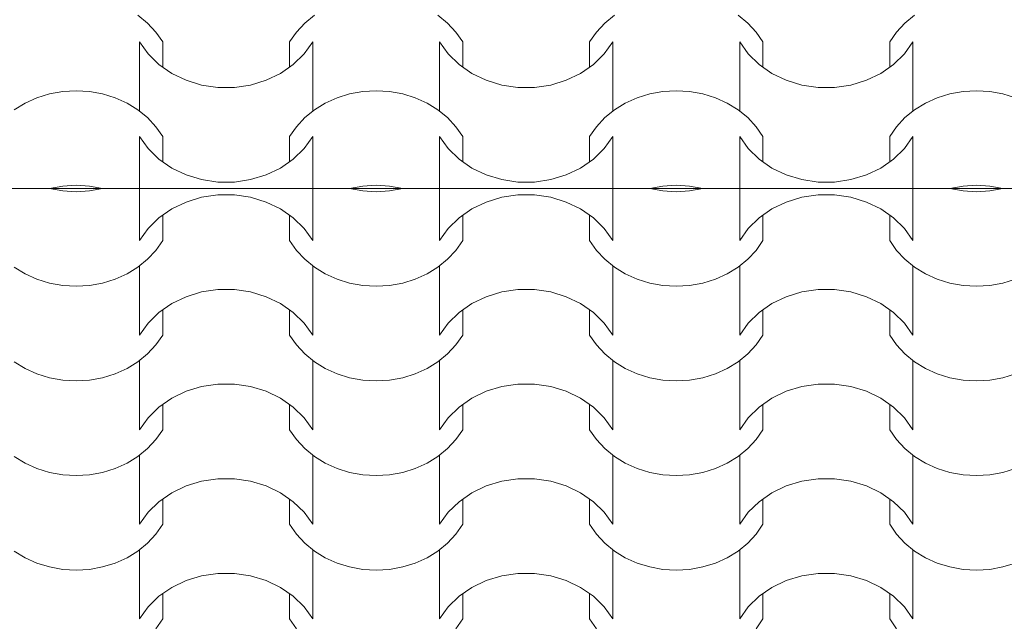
# Model space of a CAD drawing. Extents: x -631805 to -376315, y -40155 to 84873.
# Tile 248 of 256: x -485976 to -484643, y 68446 to 69260. Entities that reach past the tile are written whole.
import ezdxf

# ---------------------------------------------------------------- set-up
doc = ezdxf.new("R2010")
doc.units = 0
doc.header["$MEASUREMENT"] = 0
doc.linetypes.add('Dashed', pattern=[564.444447, 282.222223, -282.222223])
doc.layers.add('arch wypelnienia_Nr_Pióra__102', color=252, linetype='Continuous', lineweight=9)
doc.layers.add('INWENT.ŚCIANY_Nr_Pióra__21', color=252, linetype='Continuous', lineweight=9)

# ---------------------------------------------------------------- blocks, each defined once
blk = doc.blocks.new('*X879')
at = {"layer": 'arch wypelnienia_Nr_Pióra__102', "linetype": 'Continuous'}
for p, q in [((-487616.2, 133501.3), (-487634, 133504.5)), ((-487634, 133504.5), (-487634, 133504.5)), ((-487598.1, 133500.2), (-487616.2, 133501.3)), ((-487580, 133501.3), (-487598.1, 133500.2)), ((-487562.2, 133504.5), (-487580, 133501.3)), ((-487562.2, 133504.5), (-487562.2, 133504.5)), ((-487512.2, 133504.5), (-487512.2, 133434.2)), ((-487512.2, 133504.5), (-487512.2, 133453.3)), ((-487428.1, 133492.6), (-487406.1, 133495.8)), ((-487406.1, 133495.8), (-487394.9, 133495.8)), ((-487394.9, 133495.8), (-487383.7, 133495.8)), ((-487383.7, 133495.8), (-487361.7, 133492.6)), ((-487277.6, 133504.5), (-487277.6, 133434.2)), ((-487277.6, 133504.5), (-487277.6, 133453.3)), ((-487209.8, 133501.3), (-487227.6, 133504.5)), ((-487227.6, 133504.5), (-487227.6, 133504.5)), ((-487191.7, 133500.2), (-487209.8, 133501.3)), ((-487173.6, 133501.3), (-487191.7, 133500.2)), ((-487155.8, 133504.5), (-487173.6, 133501.3)), ((-487155.8, 133504.5), (-487155.8, 133504.5)), ((-487105.8, 133504.5), (-487105.8, 133434.2)), ((-487105.8, 133504.5), (-487105.8, 133453.3)), ((-487021.7, 133492.6), (-486999.7, 133495.8)), ((-486999.7, 133495.8), (-486988.5, 133495.8)), ((-486988.5, 133495.8), (-486977.3, 133495.8)), ((-486977.3, 133495.8), (-486955.3, 133492.6)), ((-486871.2, 133504.5), (-486871.2, 133434.2)), ((-486871.2, 133504.5), (-486871.2, 133453.3)), ((-486803.4, 133501.3), (-486821.2, 133504.5)), ((-486821.2, 133504.5), (-486821.2, 133504.5)), ((-486785.3, 133500.2), (-486803.4, 133501.3)), ((-486767.2, 133501.3), (-486785.3, 133500.2)), ((-486749.4, 133504.5), (-486767.2, 133501.3)), ((-486749.4, 133504.5), (-486749.4, 133504.5)), ((-486699.4, 133504.5), (-486699.4, 133434.2)), ((-486699.4, 133504.5), (-486699.4, 133453.3)), ((-486615.3, 133492.6), (-486593.3, 133495.8)), ((-486593.3, 133495.8), (-486582.1, 133495.8)), ((-486582.1, 133495.8), (-486570.9, 133495.8)), ((-486570.9, 133495.8), (-486548.9, 133492.6)), ((-486464.8, 133504.5), (-486464.8, 133434.2)), ((-486464.8, 133504.5), (-486464.8, 133453.3)), ((-486397, 133501.3), (-486414.8, 133504.5)), ((-486414.8, 133504.5), (-486414.8, 133504.5)), ((-486378.9, 133500.2), (-486397, 133501.3)), ((-486360.8, 133501.3), (-486378.9, 133500.2)), ((-486343, 133504.5), (-486360.8, 133501.3)), ((-486343, 133504.5), (-486343, 133504.5)), ((-487468.6, 133476.8), (-487449.1, 133486.2)), ((-487449.1, 133486.2), (-487428.1, 133492.6)), ((-487361.7, 133492.6), (-487340.7, 133486.2)), ((-487340.7, 133486.2), (-487321.2, 133476.8)), ((-487062.2, 133476.8), (-487042.7, 133486.2)), ((-487042.7, 133486.2), (-487021.7, 133492.6)), ((-486955.3, 133492.6), (-486934.3, 133486.2)), ((-486934.3, 133486.2), (-486914.8, 133476.8)), ((-486655.8, 133476.8), (-486636.3, 133486.2)), ((-486636.3, 133486.2), (-486615.3, 133492.6)), ((-486548.9, 133492.6), (-486527.9, 133486.2)), ((-486527.9, 133486.2), (-486508.4, 133476.8)), ((-487485.9, 133464.8), (-487468.6, 133476.8)), ((-487480.8, 133468.4), (-487480.8, 133434.2)), ((-487321.2, 133476.8), (-487303.9, 133464.8)), ((-487309, 133468.4), (-487309, 133434.2)), ((-487079.5, 133464.8), (-487062.2, 133476.8)), ((-487074.4, 133468.4), (-487074.4, 133434.2)), ((-486914.8, 133476.8), (-486897.5, 133464.8)), ((-486902.6, 133468.4), (-486902.6, 133434.2)), ((-486673.1, 133464.8), (-486655.8, 133476.8)), ((-486668, 133468.4), (-486668, 133434.2)), ((-486508.4, 133476.8), (-486491.1, 133464.8)), ((-486496.2, 133468.4), (-486496.2, 133434.2)), ((-487500.6, 133450.5), (-487485.9, 133464.8)), ((-487303.9, 133464.8), (-487289.2, 133450.5)), ((-487094.2, 133450.5), (-487079.5, 133464.8)), ((-486897.5, 133464.8), (-486882.8, 133450.5)), ((-486687.8, 133450.5), (-486673.1, 133464.8)), ((-486491.1, 133464.8), (-486476.4, 133450.5)), ((-487512.2, 133434.2), (-487500.6, 133450.5)), ((-487289.2, 133450.5), (-487277.6, 133434.2)), ((-487105.8, 133434.2), (-487094.2, 133450.5)), ((-486882.8, 133450.5), (-486871.2, 133434.2)), ((-486699.4, 133434.2), (-486687.8, 133450.5)), ((-486476.4, 133450.5), (-486464.8, 133434.2)), ((-487480.8, 133434.2), (-487490, 133420.8)), ((-487299.8, 133420.8), (-487309, 133434.2)), ((-487074.4, 133434.2), (-487083.6, 133420.8)), ((-486893.4, 133420.8), (-486902.6, 133434.2)), ((-486668, 133434.2), (-486677.2, 133420.8)), ((-486487, 133420.8), (-486496.2, 133434.2)), ((-487490, 133420.8), (-487501.3, 133408.7)), ((-487288.5, 133408.7), (-487299.8, 133420.8)), ((-487083.6, 133420.8), (-487094.9, 133408.7)), ((-486882.1, 133408.7), (-486893.4, 133420.8)), ((-486677.2, 133420.8), (-486688.5, 133408.7)), ((-486475.7, 133408.7), (-486487, 133420.8)), ((-487501.3, 133408.7), (-487514.4, 133398)), ((-487275.4, 133398), (-487288.5, 133408.7)), ((-487094.9, 133408.7), (-487108, 133398)), ((-486869, 133398), (-486882.1, 133408.7)), ((-486688.5, 133408.7), (-486701.6, 133398)), ((-486462.6, 133398), (-486475.7, 133408.7)), ((-487667.1, 133388.9), (-487681.8, 133398)), ((-487651, 133381.7), (-487667.1, 133388.9)), ((-487529.1, 133388.9), (-487545.2, 133381.7)), ((-487514.4, 133398), (-487529.1, 133388.9)), ((-487512.2, 133399.6), (-487512.2, 133325.2)), ((-487277.6, 133399.6), (-487277.6, 133325.2)), ((-487260.7, 133388.9), (-487275.4, 133398)), ((-487244.6, 133381.7), (-487260.7, 133388.9)), ((-487122.7, 133388.9), (-487138.8, 133381.7)), ((-487108, 133398), (-487122.7, 133388.9)), ((-487105.8, 133399.6), (-487105.8, 133325.2)), ((-486871.2, 133399.6), (-486871.2, 133325.2)), ((-486854.3, 133388.9), (-486869, 133398)), ((-486838.2, 133381.7), (-486854.3, 133388.9)), ((-486716.3, 133388.9), (-486732.4, 133381.7)), ((-486701.6, 133398), (-486716.3, 133388.9)), ((-486699.4, 133399.6), (-486699.4, 133325.2)), ((-486464.8, 133399.6), (-486464.8, 133325.2)), ((-486447.9, 133388.9), (-486462.6, 133398)), ((-486431.8, 133381.7), (-486447.9, 133388.9)), ((-487634, 133376.5), (-487651, 133381.7)), ((-487616.2, 133373.3), (-487634, 133376.5)), ((-487562.2, 133376.5), (-487580, 133373.3)), ((-487545.2, 133381.7), (-487562.2, 133376.5)), ((-487512.2, 133380.5), (-487512.2, 133306.1)), ((-487277.6, 133380.5), (-487277.6, 133306.1)), ((-487227.6, 133376.5), (-487244.6, 133381.7)), ((-487209.8, 133373.3), (-487227.6, 133376.5)), ((-487155.8, 133376.5), (-487173.6, 133373.3)), ((-487138.8, 133381.7), (-487155.8, 133376.5)), ((-487105.8, 133380.5), (-487105.8, 133306.1)), ((-486871.2, 133380.5), (-486871.2, 133306.1)), ((-486821.2, 133376.5), (-486838.2, 133381.7)), ((-486803.4, 133373.3), (-486821.2, 133376.5)), ((-486749.4, 133376.5), (-486767.2, 133373.3)), ((-486732.4, 133381.7), (-486749.4, 133376.5)), ((-486699.4, 133380.5), (-486699.4, 133306.1)), ((-486464.8, 133380.5), (-486464.8, 133306.1)), ((-486414.8, 133376.5), (-486431.8, 133381.7)), ((-486397, 133373.3), (-486414.8, 133376.5)), ((-486343, 133376.5), (-486360.8, 133373.3)), ((-486326, 133381.7), (-486343, 133376.5)), ((-487598.1, 133372.2), (-487616.2, 133373.3)), ((-487580, 133373.3), (-487598.1, 133372.2)), ((-487449.1, 133358.1), (-487428.1, 133364.5)), ((-487428.1, 133364.5), (-487406.1, 133367.7)), ((-487406.1, 133367.7), (-487394.9, 133367.7)), ((-487394.9, 133367.7), (-487383.7, 133367.7)), ((-487383.7, 133367.7), (-487361.7, 133364.5)), ((-487361.7, 133364.5), (-487340.7, 133358.1)), ((-487191.7, 133372.2), (-487209.8, 133373.3)), ((-487173.6, 133373.3), (-487191.7, 133372.2)), ((-487042.7, 133358.1), (-487021.7, 133364.5)), ((-487021.7, 133364.5), (-486999.7, 133367.7)), ((-486999.7, 133367.7), (-486988.5, 133367.7)), ((-486988.5, 133367.7), (-486977.3, 133367.7)), ((-486977.3, 133367.7), (-486955.3, 133364.5)), ((-486955.3, 133364.5), (-486934.3, 133358.1)), ((-486785.3, 133372.2), (-486803.4, 133373.3)), ((-486767.2, 133373.3), (-486785.3, 133372.2)), ((-486636.3, 133358.1), (-486615.3, 133364.5)), ((-486615.3, 133364.5), (-486593.3, 133367.7)), ((-486593.3, 133367.7), (-486582.1, 133367.7)), ((-486582.1, 133367.7), (-486570.9, 133367.7)), ((-486570.9, 133367.7), (-486548.9, 133364.5)), ((-486548.9, 133364.5), (-486527.9, 133358.1)), ((-486378.9, 133372.2), (-486397, 133373.3)), ((-486360.8, 133373.3), (-486378.9, 133372.2)), ((-487485.9, 133336.8), (-487468.6, 133348.8)), ((-487468.6, 133348.8), (-487449.1, 133358.1)), ((-487340.7, 133358.1), (-487321.2, 133348.8)), ((-487321.2, 133348.8), (-487303.9, 133336.8)), ((-487079.5, 133336.8), (-487062.2, 133348.8)), ((-487062.2, 133348.8), (-487042.7, 133358.1)), ((-486934.3, 133358.1), (-486914.8, 133348.8)), ((-486914.8, 133348.8), (-486897.5, 133336.8)), ((-486673.1, 133336.8), (-486655.8, 133348.8)), ((-486655.8, 133348.8), (-486636.3, 133358.1)), ((-486527.9, 133358.1), (-486508.4, 133348.8)), ((-486508.4, 133348.8), (-486491.1, 133336.8)), ((-487500.6, 133322.4), (-487485.9, 133336.8)), ((-487480.8, 133340.3), (-487480.8, 133306.1)), ((-487309, 133340.3), (-487309, 133306.1)), ((-487303.9, 133336.8), (-487289.2, 133322.4)), ((-487094.2, 133322.4), (-487079.5, 133336.8)), ((-487074.4, 133340.3), (-487074.4, 133306.1)), ((-486902.6, 133340.3), (-486902.6, 133306.1)), ((-486897.5, 133336.8), (-486882.8, 133322.4)), ((-486687.8, 133322.4), (-486673.1, 133336.8)), ((-486668, 133340.3), (-486668, 133306.1)), ((-486496.2, 133340.3), (-486496.2, 133306.1)), ((-486491.1, 133336.8), (-486476.4, 133322.4)), ((-487512.2, 133306.1), (-487500.6, 133322.4)), ((-487289.2, 133322.4), (-487277.6, 133306.1)), ((-487105.8, 133306.1), (-487094.2, 133322.4)), ((-486882.8, 133322.4), (-486871.2, 133306.1)), ((-486699.4, 133306.1), (-486687.8, 133322.4)), ((-486476.4, 133322.4), (-486464.8, 133306.1)), ((-487480.8, 133306.1), (-487490, 133292.8)), ((-487299.8, 133292.8), (-487309, 133306.1)), ((-487074.4, 133306.1), (-487083.6, 133292.8)), ((-486893.4, 133292.8), (-486902.6, 133306.1)), ((-486668, 133306.1), (-486677.2, 133292.8)), ((-486487, 133292.8), (-486496.2, 133306.1)), ((-487490, 133292.8), (-487501.3, 133280.6)), ((-487288.5, 133280.6), (-487299.8, 133292.8)), ((-487083.6, 133292.8), (-487094.9, 133280.6)), ((-486882.1, 133280.6), (-486893.4, 133292.8)), ((-486677.2, 133292.8), (-486688.5, 133280.6)), ((-486475.7, 133280.6), (-486487, 133292.8)), ((-487667.1, 133260.9), (-487681.8, 133269.9)), ((-487514.4, 133269.9), (-487529.1, 133260.9)), ((-487501.3, 133280.6), (-487514.4, 133269.9)), ((-487512.2, 133271.5), (-487512.2, 133197.1)), ((-487275.4, 133269.9), (-487288.5, 133280.6)), ((-487277.6, 133271.5), (-487277.6, 133197.1)), ((-487260.7, 133260.9), (-487275.4, 133269.9)), ((-487108, 133269.9), (-487122.7, 133260.9)), ((-487094.9, 133280.6), (-487108, 133269.9)), ((-487105.8, 133271.5), (-487105.8, 133197.1)), ((-486869, 133269.9), (-486882.1, 133280.6)), ((-486871.2, 133271.5), (-486871.2, 133197.1)), ((-486854.3, 133260.9), (-486869, 133269.9)), ((-486701.6, 133269.9), (-486716.3, 133260.9)), ((-486688.5, 133280.6), (-486701.6, 133269.9)), ((-486699.4, 133271.5), (-486699.4, 133197.1)), ((-486462.6, 133269.9), (-486475.7, 133280.6)), ((-486464.8, 133271.5), (-486464.8, 133197.1)), ((-486447.9, 133260.9), (-486462.6, 133269.9)), ((-487651, 133253.6), (-487667.1, 133260.9)), ((-487529.1, 133260.9), (-487545.2, 133253.6)), ((-487244.6, 133253.6), (-487260.7, 133260.9)), ((-487122.7, 133260.9), (-487138.8, 133253.6)), ((-486838.2, 133253.6), (-486854.3, 133260.9)), ((-486716.3, 133260.9), (-486732.4, 133253.6)), ((-486431.8, 133253.6), (-486447.9, 133260.9)), ((-487634, 133248.4), (-487651, 133253.6)), ((-487616.2, 133245.2), (-487634, 133248.4)), ((-487598.1, 133244.1), (-487616.2, 133245.2)), ((-487580, 133245.2), (-487598.1, 133244.1)), ((-487562.2, 133248.4), (-487580, 133245.2)), ((-487545.2, 133253.6), (-487562.2, 133248.4)), ((-487512.2, 133252.4), (-487512.2, 133178)), ((-487277.6, 133252.4), (-487277.6, 133178)), ((-487227.6, 133248.4), (-487244.6, 133253.6)), ((-487209.8, 133245.2), (-487227.6, 133248.4)), ((-487191.7, 133244.1), (-487209.8, 133245.2)), ((-487173.6, 133245.2), (-487191.7, 133244.1)), ((-487155.8, 133248.4), (-487173.6, 133245.2)), ((-487138.8, 133253.6), (-487155.8, 133248.4)), ((-487105.8, 133252.4), (-487105.8, 133178)), ((-486871.2, 133252.4), (-486871.2, 133178)), ((-486821.2, 133248.4), (-486838.2, 133253.6)), ((-486803.4, 133245.2), (-486821.2, 133248.4)), ((-486785.3, 133244.1), (-486803.4, 133245.2)), ((-486767.2, 133245.2), (-486785.3, 133244.1)), ((-486749.4, 133248.4), (-486767.2, 133245.2)), ((-486732.4, 133253.6), (-486749.4, 133248.4)), ((-486699.4, 133252.4), (-486699.4, 133178)), ((-486464.8, 133252.4), (-486464.8, 133178)), ((-486414.8, 133248.4), (-486431.8, 133253.6)), ((-486397, 133245.2), (-486414.8, 133248.4)), ((-486378.9, 133244.1), (-486397, 133245.2)), ((-486360.8, 133245.2), (-486378.9, 133244.1)), ((-486343, 133248.4), (-486360.8, 133245.2)), ((-486326, 133253.6), (-486343, 133248.4)), ((-487468.6, 133220.7), (-487449.1, 133230)), ((-487449.1, 133230), (-487428.1, 133236.4)), ((-487428.1, 133236.4), (-487406.1, 133239.6)), ((-487406.1, 133239.6), (-487394.9, 133239.6)), ((-487394.9, 133239.6), (-487383.7, 133239.6)), ((-487383.7, 133239.6), (-487361.7, 133236.4)), ((-487361.7, 133236.4), (-487340.7, 133230)), ((-487340.7, 133230), (-487321.2, 133220.7)), ((-487062.2, 133220.7), (-487042.7, 133230)), ((-487042.7, 133230), (-487021.7, 133236.4)), ((-487021.7, 133236.4), (-486999.7, 133239.6)), ((-486999.7, 133239.6), (-486988.5, 133239.6)), ((-486988.5, 133239.6), (-486977.3, 133239.6)), ((-486977.3, 133239.6), (-486955.3, 133236.4)), ((-486955.3, 133236.4), (-486934.3, 133230)), ((-486934.3, 133230), (-486914.8, 133220.7)), ((-486655.8, 133220.7), (-486636.3, 133230)), ((-486636.3, 133230), (-486615.3, 133236.4)), ((-486615.3, 133236.4), (-486593.3, 133239.6)), ((-486593.3, 133239.6), (-486582.1, 133239.6)), ((-486582.1, 133239.6), (-486570.9, 133239.6)), ((-486570.9, 133239.6), (-486548.9, 133236.4)), ((-486548.9, 133236.4), (-486527.9, 133230)), ((-486527.9, 133230), (-486508.4, 133220.7)), ((-487485.9, 133208.7), (-487468.6, 133220.7)), ((-487321.2, 133220.7), (-487303.9, 133208.7)), ((-487079.5, 133208.7), (-487062.2, 133220.7)), ((-486914.8, 133220.7), (-486897.5, 133208.7)), ((-486673.1, 133208.7), (-486655.8, 133220.7)), ((-486508.4, 133220.7), (-486491.1, 133208.7)), ((-487500.6, 133194.3), (-487485.9, 133208.7)), ((-487480.8, 133212.2), (-487480.8, 133178)), ((-487309, 133212.2), (-487309, 133178)), ((-487303.9, 133208.7), (-487289.2, 133194.3)), ((-487094.2, 133194.3), (-487079.5, 133208.7)), ((-487074.4, 133212.2), (-487074.4, 133178)), ((-486902.6, 133212.2), (-486902.6, 133178)), ((-486897.5, 133208.7), (-486882.8, 133194.3)), ((-486687.8, 133194.3), (-486673.1, 133208.7)), ((-486668, 133212.2), (-486668, 133178)), ((-486496.2, 133212.2), (-486496.2, 133178)), ((-486491.1, 133208.7), (-486476.4, 133194.3)), ((-487512.2, 133178), (-487500.6, 133194.3)), ((-487289.2, 133194.3), (-487277.6, 133178)), ((-487105.8, 133178), (-487094.2, 133194.3)), ((-486882.8, 133194.3), (-486871.2, 133178)), ((-486699.4, 133178), (-486687.8, 133194.3)), ((-486476.4, 133194.3), (-486464.8, 133178)), ((-487480.8, 133178), (-487490, 133164.7)), ((-487299.8, 133164.7), (-487309, 133178)), ((-487074.4, 133178), (-487083.6, 133164.7)), ((-486893.4, 133164.7), (-486902.6, 133178)), ((-486668, 133178), (-486677.2, 133164.7)), ((-486487, 133164.7), (-486496.2, 133178)), ((-487490, 133164.7), (-487501.3, 133152.5)), ((-487288.5, 133152.5), (-487299.8, 133164.7)), ((-487083.6, 133164.7), (-487094.9, 133152.5)), ((-486882.1, 133152.5), (-486893.4, 133164.7)), ((-486677.2, 133164.7), (-486688.5, 133152.5)), ((-486475.7, 133152.5), (-486487, 133164.7)), ((-487501.3, 133152.5), (-487514.4, 133141.8)), ((-487275.4, 133141.8), (-487288.5, 133152.5)), ((-487094.9, 133152.5), (-487108, 133141.8)), ((-486869, 133141.8), (-486882.1, 133152.5)), ((-486688.5, 133152.5), (-486701.6, 133141.8)), ((-486462.6, 133141.8), (-486475.7, 133152.5)), ((-487667.1, 133132.8), (-487681.8, 133141.8)), ((-487514.4, 133141.8), (-487529.1, 133132.8)), ((-487512.2, 133143.4), (-487512.2, 133069)), ((-487277.6, 133143.4), (-487277.6, 133069)), ((-487260.7, 133132.8), (-487275.4, 133141.8)), ((-487108, 133141.8), (-487122.7, 133132.8)), ((-487105.8, 133143.4), (-487105.8, 133069)), ((-486871.2, 133143.4), (-486871.2, 133069)), ((-486854.3, 133132.8), (-486869, 133141.8)), ((-486701.6, 133141.8), (-486716.3, 133132.8)), ((-486699.4, 133143.4), (-486699.4, 133069)), ((-486464.8, 133143.4), (-486464.8, 133069)), ((-486447.9, 133132.8), (-486462.6, 133141.8)), ((-487651, 133125.6), (-487667.1, 133132.8)), ((-487634, 133120.3), (-487651, 133125.6)), ((-487545.2, 133125.6), (-487562.2, 133120.3)), ((-487529.1, 133132.8), (-487545.2, 133125.6)), ((-487512.2, 133124.3), (-487512.2, 133050)), ((-487277.6, 133124.3), (-487277.6, 133050)), ((-487244.6, 133125.6), (-487260.7, 133132.8)), ((-487227.6, 133120.3), (-487244.6, 133125.6)), ((-487138.8, 133125.6), (-487155.8, 133120.3)), ((-487122.7, 133132.8), (-487138.8, 133125.6)), ((-487105.8, 133124.3), (-487105.8, 133050)), ((-486871.2, 133124.3), (-486871.2, 133050)), ((-486838.2, 133125.6), (-486854.3, 133132.8)), ((-486821.2, 133120.3), (-486838.2, 133125.6)), ((-486732.4, 133125.6), (-486749.4, 133120.3)), ((-486716.3, 133132.8), (-486732.4, 133125.6)), ((-486699.4, 133124.3), (-486699.4, 133050)), ((-486464.8, 133124.3), (-486464.8, 133050)), ((-486431.8, 133125.6), (-486447.9, 133132.8)), ((-486414.8, 133120.3), (-486431.8, 133125.6)), ((-486326, 133125.6), (-486343, 133120.3)), ((-487616.2, 133117.1), (-487634, 133120.3)), ((-487598.1, 133116), (-487616.2, 133117.1)), ((-487580, 133117.1), (-487598.1, 133116)), ((-487562.2, 133120.3), (-487580, 133117.1)), ((-487449.1, 133102), (-487428.1, 133108.3)), ((-487428.1, 133108.3), (-487406.1, 133111.6)), ((-487406.1, 133111.6), (-487394.9, 133111.6)), ((-487394.9, 133111.6), (-487383.7, 133111.6)), ((-487383.7, 133111.6), (-487361.7, 133108.3)), ((-487361.7, 133108.3), (-487340.7, 133102)), ((-487209.8, 133117.1), (-487227.6, 133120.3)), ((-487191.7, 133116), (-487209.8, 133117.1)), ((-487173.6, 133117.1), (-487191.7, 133116)), ((-487155.8, 133120.3), (-487173.6, 133117.1)), ((-487042.7, 133102), (-487021.7, 133108.3)), ((-487021.7, 133108.3), (-486999.7, 133111.6)), ((-486999.7, 133111.6), (-486988.5, 133111.6)), ((-486988.5, 133111.6), (-486977.3, 133111.6)), ((-486977.3, 133111.6), (-486955.3, 133108.3)), ((-486955.3, 133108.3), (-486934.3, 133102)), ((-486803.4, 133117.1), (-486821.2, 133120.3)), ((-486785.3, 133116), (-486803.4, 133117.1)), ((-486767.2, 133117.1), (-486785.3, 133116)), ((-486749.4, 133120.3), (-486767.2, 133117.1)), ((-486636.3, 133102), (-486615.3, 133108.3)), ((-486615.3, 133108.3), (-486593.3, 133111.6)), ((-486593.3, 133111.6), (-486582.1, 133111.6)), ((-486582.1, 133111.6), (-486570.9, 133111.6)), ((-486570.9, 133111.6), (-486548.9, 133108.3)), ((-486548.9, 133108.3), (-486527.9, 133102)), ((-486397, 133117.1), (-486414.8, 133120.3)), ((-486378.9, 133116), (-486397, 133117.1)), ((-486360.8, 133117.1), (-486378.9, 133116)), ((-486343, 133120.3), (-486360.8, 133117.1)), ((-487468.6, 133092.6), (-487449.1, 133102)), ((-487340.7, 133102), (-487321.2, 133092.6)), ((-487062.2, 133092.6), (-487042.7, 133102)), ((-486934.3, 133102), (-486914.8, 133092.6)), ((-486655.8, 133092.6), (-486636.3, 133102)), ((-486527.9, 133102), (-486508.4, 133092.6)), ((-487485.9, 133080.6), (-487468.6, 133092.6)), ((-487480.8, 133084.2), (-487480.8, 133050)), ((-487321.2, 133092.6), (-487303.9, 133080.6)), ((-487309, 133084.2), (-487309, 133050)), ((-487079.5, 133080.6), (-487062.2, 133092.6)), ((-487074.4, 133084.2), (-487074.4, 133050)), ((-486914.8, 133092.6), (-486897.5, 133080.6)), ((-486902.6, 133084.2), (-486902.6, 133050)), ((-486673.1, 133080.6), (-486655.8, 133092.6)), ((-486668, 133084.2), (-486668, 133050)), ((-486508.4, 133092.6), (-486491.1, 133080.6)), ((-486496.2, 133084.2), (-486496.2, 133050)), ((-487500.6, 133066.3), (-487485.9, 133080.6)), ((-487303.9, 133080.6), (-487289.2, 133066.3)), ((-487094.2, 133066.3), (-487079.5, 133080.6)), ((-486897.5, 133080.6), (-486882.8, 133066.3)), ((-486687.8, 133066.3), (-486673.1, 133080.6)), ((-486491.1, 133080.6), (-486476.4, 133066.3)), ((-487512.2, 133050), (-487500.6, 133066.3)), ((-487289.2, 133066.3), (-487277.6, 133050)), ((-487105.8, 133050), (-487094.2, 133066.3)), ((-486882.8, 133066.3), (-486871.2, 133050)), ((-486699.4, 133050), (-486687.8, 133066.3)), ((-486476.4, 133066.3), (-486464.8, 133050)), ((-487480.8, 133050), (-487490, 133036.6)), ((-487299.8, 133036.6), (-487309, 133050)), ((-487074.4, 133050), (-487083.6, 133036.6)), ((-486893.4, 133036.6), (-486902.6, 133050)), ((-486668, 133050), (-486677.2, 133036.6)), ((-486487, 133036.6), (-486496.2, 133050)), ((-487490, 133036.6), (-487501.3, 133024.5)), ((-487288.5, 133024.5), (-487299.8, 133036.6)), ((-487083.6, 133036.6), (-487094.9, 133024.5)), ((-486882.1, 133024.5), (-486893.4, 133036.6)), ((-486677.2, 133036.6), (-486688.5, 133024.5)), ((-486475.7, 133024.5), (-486487, 133036.6)), ((-487501.3, 133024.5), (-487514.4, 133013.8)), ((-487512.2, 133015.3), (-487512.2, 132941)), ((-487275.4, 133013.8), (-487288.5, 133024.5)), ((-487277.6, 133015.3), (-487277.6, 132941)), ((-487094.9, 133024.5), (-487108, 133013.8)), ((-487105.8, 133015.3), (-487105.8, 132941)), ((-486869, 133013.8), (-486882.1, 133024.5)), ((-486871.2, 133015.3), (-486871.2, 132941)), ((-486688.5, 133024.5), (-486701.6, 133013.8)), ((-486699.4, 133015.3), (-486699.4, 132941)), ((-486462.6, 133013.8), (-486475.7, 133024.5)), ((-486464.8, 133015.3), (-486464.8, 132941)), ((-487667.1, 133004.7), (-487681.8, 133013.8)), ((-487651, 132997.5), (-487667.1, 133004.7)), ((-487529.1, 133004.7), (-487545.2, 132997.5)), ((-487514.4, 133013.8), (-487529.1, 133004.7)), ((-487260.7, 133004.7), (-487275.4, 133013.8)), ((-487244.6, 132997.5), (-487260.7, 133004.7)), ((-487122.7, 133004.7), (-487138.8, 132997.5)), ((-487108, 133013.8), (-487122.7, 133004.7)), ((-486854.3, 133004.7), (-486869, 133013.8)), ((-486838.2, 132997.5), (-486854.3, 133004.7)), ((-486716.3, 133004.7), (-486732.4, 132997.5)), ((-486701.6, 133013.8), (-486716.3, 133004.7)), ((-486447.9, 133004.7), (-486462.6, 133013.8)), ((-486431.8, 132997.5), (-486447.9, 133004.7)), ((-487634, 132992.2), (-487651, 132997.5)), ((-487616.2, 132989), (-487634, 132992.2)), ((-487598.1, 132988), (-487616.2, 132989)), ((-487580, 132989), (-487598.1, 132988)), ((-487562.2, 132992.2), (-487580, 132989)), ((-487545.2, 132997.5), (-487562.2, 132992.2)), ((-487512.2, 132996.3), (-487512.2, 132921.9)), ((-487277.6, 132996.3), (-487277.6, 132921.9)), ((-487227.6, 132992.2), (-487244.6, 132997.5)), ((-487209.8, 132989), (-487227.6, 132992.2)), ((-487191.7, 132988), (-487209.8, 132989)), ((-487173.6, 132989), (-487191.7, 132988)), ((-487155.8, 132992.2), (-487173.6, 132989)), ((-487138.8, 132997.5), (-487155.8, 132992.2)), ((-487105.8, 132996.3), (-487105.8, 132921.9)), ((-486871.2, 132996.3), (-486871.2, 132921.9)), ((-486821.2, 132992.2), (-486838.2, 132997.5)), ((-486803.4, 132989), (-486821.2, 132992.2)), ((-486785.3, 132988), (-486803.4, 132989)), ((-486767.2, 132989), (-486785.3, 132988)), ((-486749.4, 132992.2), (-486767.2, 132989)), ((-486732.4, 132997.5), (-486749.4, 132992.2)), ((-486699.4, 132996.3), (-486699.4, 132921.9)), ((-486464.8, 132996.3), (-486464.8, 132921.9)), ((-486414.8, 132992.2), (-486431.8, 132997.5)), ((-486397, 132989), (-486414.8, 132992.2)), ((-486378.9, 132988), (-486397, 132989)), ((-486360.8, 132989), (-486378.9, 132988)), ((-486343, 132992.2), (-486360.8, 132989)), ((-486326, 132997.5), (-486343, 132992.2)), ((-487449.1, 132973.9), (-487428.1, 132980.3)), ((-487428.1, 132980.3), (-487406.1, 132983.5)), ((-487406.1, 132983.5), (-487394.9, 132983.5)), ((-487394.9, 132983.5), (-487383.7, 132983.5)), ((-487383.7, 132983.5), (-487361.7, 132980.3)), ((-487361.7, 132980.3), (-487340.7, 132973.9)), ((-487042.7, 132973.9), (-487021.7, 132980.3)), ((-487021.7, 132980.3), (-486999.7, 132983.5)), ((-486999.7, 132983.5), (-486988.5, 132983.5)), ((-486988.5, 132983.5), (-486977.3, 132983.5)), ((-486977.3, 132983.5), (-486955.3, 132980.3)), ((-486955.3, 132980.3), (-486934.3, 132973.9)), ((-486636.3, 132973.9), (-486615.3, 132980.3)), ((-486615.3, 132980.3), (-486593.3, 132983.5)), ((-486593.3, 132983.5), (-486582.1, 132983.5)), ((-486582.1, 132983.5), (-486570.9, 132983.5)), ((-486570.9, 132983.5), (-486548.9, 132980.3)), ((-486548.9, 132980.3), (-486527.9, 132973.9)), ((-487485.9, 132952.5), (-487468.6, 132964.6)), ((-487468.6, 132964.6), (-487449.1, 132973.9)), ((-487340.7, 132973.9), (-487321.2, 132964.6)), ((-487321.2, 132964.6), (-487303.9, 132952.5)), ((-487079.5, 132952.5), (-487062.2, 132964.6)), ((-487062.2, 132964.6), (-487042.7, 132973.9)), ((-486934.3, 132973.9), (-486914.8, 132964.6)), ((-486914.8, 132964.6), (-486897.5, 132952.5)), ((-486673.1, 132952.5), (-486655.8, 132964.6)), ((-486655.8, 132964.6), (-486636.3, 132973.9)), ((-486527.9, 132973.9), (-486508.4, 132964.6)), ((-486508.4, 132964.6), (-486491.1, 132952.5)), ((-487500.6, 132938.2), (-487485.9, 132952.5)), ((-487480.8, 132956.1), (-487480.8, 132921.9)), ((-487309, 132956.1), (-487309, 132921.9)), ((-487303.9, 132952.5), (-487289.2, 132938.2)), ((-487094.2, 132938.2), (-487079.5, 132952.5)), ((-487074.4, 132956.1), (-487074.4, 132921.9)), ((-486902.6, 132956.1), (-486902.6, 132921.9)), ((-486897.5, 132952.5), (-486882.8, 132938.2)), ((-486687.8, 132938.2), (-486673.1, 132952.5)), ((-486668, 132956.1), (-486668, 132921.9)), ((-486496.2, 132956.1), (-486496.2, 132921.9)), ((-486491.1, 132952.5), (-486476.4, 132938.2)), ((-487512.2, 132921.9), (-487500.6, 132938.2)), ((-487289.2, 132938.2), (-487277.6, 132921.9)), ((-487105.8, 132921.9), (-487094.2, 132938.2)), ((-486882.8, 132938.2), (-486871.2, 132921.9)), ((-486699.4, 132921.9), (-486687.8, 132938.2)), ((-486476.4, 132938.2), (-486464.8, 132921.9)), ((-487480.8, 132921.9), (-487490, 132908.6)), ((-487299.8, 132908.6), (-487309, 132921.9)), ((-487074.4, 132921.9), (-487083.6, 132908.6)), ((-486893.4, 132908.6), (-486902.6, 132921.9)), ((-486668, 132921.9), (-486677.2, 132908.6)), ((-486487, 132908.6), (-486496.2, 132921.9))]:
    blk.add_line(p, q, dxfattribs=at)
blk = doc.blocks.new('Wypełnienie_29')
at = {"layer": 'arch wypelnienia_Nr_Pióra__102', "linetype": 'Dashed'}
blk.add_blockref('*X879', (0, 0), dxfattribs=at)
blk = doc.blocks.new('*X885')
at = {"layer": 'arch wypelnienia_Nr_Pióra__102', "linetype": 'Continuous'}
for p, q in [((-487501.3, 133728.5), (-487514.4, 133739.2)), ((-487275.4, 133739.2), (-487288.5, 133728.5)), ((-487094.9, 133728.5), (-487108, 133739.2)), ((-486869, 133739.2), (-486882.1, 133728.5)), ((-486688.5, 133728.5), (-486701.6, 133739.2)), ((-486462.6, 133739.2), (-486475.7, 133728.5)), ((-487490, 133716.3), (-487501.3, 133728.5)), ((-487288.5, 133728.5), (-487299.8, 133716.3)), ((-487083.6, 133716.3), (-487094.9, 133728.5)), ((-486882.1, 133728.5), (-486893.4, 133716.3)), ((-486677.2, 133716.3), (-486688.5, 133728.5)), ((-486475.7, 133728.5), (-486487, 133716.3)), ((-487480.8, 133703), (-487490, 133716.3)), ((-487299.8, 133716.3), (-487309, 133703)), ((-487074.4, 133703), (-487083.6, 133716.3)), ((-486893.4, 133716.3), (-486902.6, 133703)), ((-486668, 133703), (-486677.2, 133716.3)), ((-486487, 133716.3), (-486496.2, 133703)), ((-487512.2, 133628.6), (-487512.2, 133703)), ((-487512.2, 133703), (-487500.6, 133686.7)), ((-487480.8, 133668.8), (-487480.8, 133703)), ((-487309, 133668.8), (-487309, 133703)), ((-487289.2, 133686.7), (-487277.6, 133703)), ((-487277.6, 133628.6), (-487277.6, 133703)), ((-487105.8, 133628.6), (-487105.8, 133703)), ((-487105.8, 133703), (-487094.2, 133686.7)), ((-487074.4, 133668.8), (-487074.4, 133703)), ((-486902.6, 133668.8), (-486902.6, 133703)), ((-486882.8, 133686.7), (-486871.2, 133703)), ((-486871.2, 133628.6), (-486871.2, 133703)), ((-486699.4, 133628.6), (-486699.4, 133703)), ((-486699.4, 133703), (-486687.8, 133686.7)), ((-486668, 133668.8), (-486668, 133703)), ((-486496.2, 133668.8), (-486496.2, 133703)), ((-486476.4, 133686.7), (-486464.8, 133703)), ((-486464.8, 133628.6), (-486464.8, 133703)), ((-487512.2, 133609.5), (-487512.2, 133683.9)), ((-487500.6, 133686.7), (-487485.9, 133672.3)), ((-487303.9, 133672.3), (-487289.2, 133686.7)), ((-487277.6, 133609.5), (-487277.6, 133683.9)), ((-487105.8, 133609.5), (-487105.8, 133683.9)), ((-487094.2, 133686.7), (-487079.5, 133672.3)), ((-486897.5, 133672.3), (-486882.8, 133686.7)), ((-486871.2, 133609.5), (-486871.2, 133683.9)), ((-486699.4, 133609.5), (-486699.4, 133683.9)), ((-486687.8, 133686.7), (-486673.1, 133672.3)), ((-486491.1, 133672.3), (-486476.4, 133686.7)), ((-486464.8, 133609.5), (-486464.8, 133683.9)), ((-487485.9, 133672.3), (-487468.6, 133660.3)), ((-487321.2, 133660.3), (-487303.9, 133672.3)), ((-487079.5, 133672.3), (-487062.2, 133660.3)), ((-486914.8, 133660.3), (-486897.5, 133672.3)), ((-486673.1, 133672.3), (-486655.8, 133660.3)), ((-486508.4, 133660.3), (-486491.1, 133672.3)), ((-487468.6, 133660.3), (-487449.1, 133651)), ((-487340.7, 133651), (-487321.2, 133660.3)), ((-487062.2, 133660.3), (-487042.7, 133651)), ((-486934.3, 133651), (-486914.8, 133660.3)), ((-486655.8, 133660.3), (-486636.3, 133651)), ((-486527.9, 133651), (-486508.4, 133660.3)), ((-487449.1, 133651), (-487428.1, 133644.6)), ((-487428.1, 133644.6), (-487406.1, 133641.4)), ((-487406.1, 133641.4), (-487394.9, 133641.4)), ((-487394.9, 133641.4), (-487383.7, 133641.4)), ((-487383.7, 133641.4), (-487361.7, 133644.6)), ((-487361.7, 133644.6), (-487340.7, 133651)), ((-487042.7, 133651), (-487021.7, 133644.6)), ((-487021.7, 133644.6), (-486999.7, 133641.4)), ((-486999.7, 133641.4), (-486988.5, 133641.4)), ((-486988.5, 133641.4), (-486977.3, 133641.4)), ((-486977.3, 133641.4), (-486955.3, 133644.6)), ((-486955.3, 133644.6), (-486934.3, 133651)), ((-486636.3, 133651), (-486615.3, 133644.6)), ((-486615.3, 133644.6), (-486593.3, 133641.4)), ((-486593.3, 133641.4), (-486582.1, 133641.4)), ((-486582.1, 133641.4), (-486570.9, 133641.4)), ((-486570.9, 133641.4), (-486548.9, 133644.6)), ((-486548.9, 133644.6), (-486527.9, 133651)), ((-487634, 133632.6), (-487651, 133627.4)), ((-487616.2, 133635.8), (-487634, 133632.6)), ((-487598.1, 133636.9), (-487616.2, 133635.8)), ((-487580, 133635.8), (-487598.1, 133636.9)), ((-487562.2, 133632.6), (-487580, 133635.8)), ((-487545.2, 133627.4), (-487562.2, 133632.6)), ((-487227.6, 133632.6), (-487244.6, 133627.4)), ((-487209.8, 133635.8), (-487227.6, 133632.6)), ((-487191.7, 133636.9), (-487209.8, 133635.8)), ((-487173.6, 133635.8), (-487191.7, 133636.9)), ((-487155.8, 133632.6), (-487173.6, 133635.8)), ((-487138.8, 133627.4), (-487155.8, 133632.6)), ((-486821.2, 133632.6), (-486838.2, 133627.4)), ((-486803.4, 133635.8), (-486821.2, 133632.6)), ((-486785.3, 133636.9), (-486803.4, 133635.8)), ((-486767.2, 133635.8), (-486785.3, 133636.9)), ((-486749.4, 133632.6), (-486767.2, 133635.8)), ((-486732.4, 133627.4), (-486749.4, 133632.6)), ((-486414.8, 133632.6), (-486431.8, 133627.4)), ((-486397, 133635.8), (-486414.8, 133632.6)), ((-486378.9, 133636.9), (-486397, 133635.8)), ((-486360.8, 133635.8), (-486378.9, 133636.9)), ((-486343, 133632.6), (-486360.8, 133635.8)), ((-486326, 133627.4), (-486343, 133632.6)), ((-487667.1, 133620.1), (-487681.8, 133611.1)), ((-487651, 133627.4), (-487667.1, 133620.1)), ((-487529.1, 133620.1), (-487545.2, 133627.4)), ((-487514.4, 133611.1), (-487529.1, 133620.1)), ((-487260.7, 133620.1), (-487275.4, 133611.1)), ((-487244.6, 133627.4), (-487260.7, 133620.1)), ((-487122.7, 133620.1), (-487138.8, 133627.4)), ((-487108, 133611.1), (-487122.7, 133620.1)), ((-486854.3, 133620.1), (-486869, 133611.1)), ((-486838.2, 133627.4), (-486854.3, 133620.1)), ((-486716.3, 133620.1), (-486732.4, 133627.4)), ((-486701.6, 133611.1), (-486716.3, 133620.1)), ((-486447.9, 133620.1), (-486462.6, 133611.1)), ((-486431.8, 133627.4), (-486447.9, 133620.1)), ((-487501.3, 133600.4), (-487514.4, 133611.1)), ((-487275.4, 133611.1), (-487288.5, 133600.4)), ((-487094.9, 133600.4), (-487108, 133611.1)), ((-486869, 133611.1), (-486882.1, 133600.4)), ((-486688.5, 133600.4), (-486701.6, 133611.1)), ((-486462.6, 133611.1), (-486475.7, 133600.4)), ((-487490, 133588.2), (-487501.3, 133600.4)), ((-487480.8, 133574.9), (-487490, 133588.2)), ((-487299.8, 133588.2), (-487309, 133574.9)), ((-487288.5, 133600.4), (-487299.8, 133588.2)), ((-487083.6, 133588.2), (-487094.9, 133600.4)), ((-487074.4, 133574.9), (-487083.6, 133588.2)), ((-486893.4, 133588.2), (-486902.6, 133574.9)), ((-486882.1, 133600.4), (-486893.4, 133588.2)), ((-486677.2, 133588.2), (-486688.5, 133600.4)), ((-486668, 133574.9), (-486677.2, 133588.2)), ((-486487, 133588.2), (-486496.2, 133574.9)), ((-486475.7, 133600.4), (-486487, 133588.2)), ((-487512.2, 133504.5), (-487512.2, 133574.9)), ((-487512.2, 133574.9), (-487500.6, 133558.6)), ((-487480.8, 133540.7), (-487480.8, 133574.9)), ((-487309, 133540.7), (-487309, 133574.9)), ((-487289.2, 133558.6), (-487277.6, 133574.9)), ((-487277.6, 133504.5), (-487277.6, 133574.9)), ((-487105.8, 133504.5), (-487105.8, 133574.9)), ((-487105.8, 133574.9), (-487094.2, 133558.6)), ((-487074.4, 133540.7), (-487074.4, 133574.9)), ((-486902.6, 133540.7), (-486902.6, 133574.9)), ((-486882.8, 133558.6), (-486871.2, 133574.9)), ((-486871.2, 133504.5), (-486871.2, 133574.9)), ((-486699.4, 133504.5), (-486699.4, 133574.9)), ((-486699.4, 133574.9), (-486687.8, 133558.6)), ((-486668, 133540.7), (-486668, 133574.9)), ((-486496.2, 133540.7), (-486496.2, 133574.9)), ((-486476.4, 133558.6), (-486464.8, 133574.9)), ((-486464.8, 133504.5), (-486464.8, 133574.9)), ((-487512.2, 133504.5), (-487512.2, 133555.8)), ((-487500.6, 133558.6), (-487485.9, 133544.3)), ((-487303.9, 133544.3), (-487289.2, 133558.6)), ((-487277.6, 133504.5), (-487277.6, 133555.8)), ((-487105.8, 133504.5), (-487105.8, 133555.8)), ((-487094.2, 133558.6), (-487079.5, 133544.3)), ((-486897.5, 133544.3), (-486882.8, 133558.6)), ((-486871.2, 133504.5), (-486871.2, 133555.8)), ((-486699.4, 133504.5), (-486699.4, 133555.8)), ((-486687.8, 133558.6), (-486673.1, 133544.3)), ((-486491.1, 133544.3), (-486476.4, 133558.6)), ((-486464.8, 133504.5), (-486464.8, 133555.8)), ((-487485.9, 133544.3), (-487468.6, 133532.2)), ((-487321.2, 133532.2), (-487303.9, 133544.3)), ((-487079.5, 133544.3), (-487062.2, 133532.2)), ((-486914.8, 133532.2), (-486897.5, 133544.3)), ((-486673.1, 133544.3), (-486655.8, 133532.2)), ((-486508.4, 133532.2), (-486491.1, 133544.3)), ((-487468.6, 133532.2), (-487449.1, 133522.9)), ((-487449.1, 133522.9), (-487428.1, 133516.5)), ((-487361.7, 133516.5), (-487340.7, 133522.9)), ((-487340.7, 133522.9), (-487321.2, 133532.2)), ((-487062.2, 133532.2), (-487042.7, 133522.9)), ((-487042.7, 133522.9), (-487021.7, 133516.5)), ((-486955.3, 133516.5), (-486934.3, 133522.9)), ((-486934.3, 133522.9), (-486914.8, 133532.2)), ((-486655.8, 133532.2), (-486636.3, 133522.9)), ((-486636.3, 133522.9), (-486615.3, 133516.5)), ((-486548.9, 133516.5), (-486527.9, 133522.9)), ((-486527.9, 133522.9), (-486508.4, 133532.2)), ((-487598.1, 133508.8), (-487616.2, 133507.8)), ((-487580, 133507.8), (-487598.1, 133508.8)), ((-487428.1, 133516.5), (-487406.1, 133513.3)), ((-487406.1, 133513.3), (-487394.9, 133513.3)), ((-487394.9, 133513.3), (-487383.7, 133513.3)), ((-487383.7, 133513.3), (-487361.7, 133516.5)), ((-487191.7, 133508.8), (-487209.8, 133507.8)), ((-487173.6, 133507.8), (-487191.7, 133508.8)), ((-487021.7, 133516.5), (-486999.7, 133513.3)), ((-486999.7, 133513.3), (-486988.5, 133513.3)), ((-486988.5, 133513.3), (-486977.3, 133513.3)), ((-486977.3, 133513.3), (-486955.3, 133516.5)), ((-486785.3, 133508.8), (-486803.4, 133507.8)), ((-486767.2, 133507.8), (-486785.3, 133508.8)), ((-486615.3, 133516.5), (-486593.3, 133513.3)), ((-486593.3, 133513.3), (-486582.1, 133513.3)), ((-486582.1, 133513.3), (-486570.9, 133513.3)), ((-486570.9, 133513.3), (-486548.9, 133516.5)), ((-486378.9, 133508.8), (-486397, 133507.8)), ((-486360.8, 133507.8), (-486378.9, 133508.8)), ((-487616.2, 133507.8), (-487634, 133504.6)), ((-487634, 133504.6), (-487634, 133504.5)), ((-487562.2, 133504.6), (-487580, 133507.8)), ((-487562.2, 133504.5), (-487562.2, 133504.6)), ((-487209.8, 133507.8), (-487227.6, 133504.6)), ((-487227.6, 133504.6), (-487227.6, 133504.5)), ((-487155.8, 133504.6), (-487173.6, 133507.8)), ((-487155.8, 133504.5), (-487155.8, 133504.6)), ((-486803.4, 133507.8), (-486821.2, 133504.6)), ((-486821.2, 133504.6), (-486821.2, 133504.5)), ((-486749.4, 133504.6), (-486767.2, 133507.8)), ((-486749.4, 133504.5), (-486749.4, 133504.6)), ((-486397, 133507.8), (-486414.8, 133504.6)), ((-486414.8, 133504.6), (-486414.8, 133504.5)), ((-486343, 133504.6), (-486360.8, 133507.8)), ((-486343, 133504.5), (-486343, 133504.6))]:
    blk.add_line(p, q, dxfattribs=at)
blk = doc.blocks.new('Wypełnienie_32')
at = {"layer": 'arch wypelnienia_Nr_Pióra__102', "linetype": 'Dashed'}
blk.add_blockref('*X885', (0, 0), dxfattribs=at)

msp = doc.modelspace()

# ---------------------------------------------------------------- linework, layer by layer
at = {"layer": 'INWENT.ŚCIANY_Nr_Pióra__21', "linetype": 'Continuous'}
msp.add_line((-472762.2, 69031.8), (-489022.2, 69031.8), dxfattribs=at)

# ---------------------------------------------------------------- block references
at = {"layer": 'arch wypelnienia_Nr_Pióra__102', "linetype": 'Dashed'}
for name in ['Wypełnienie_32', 'Wypełnienie_29']:
    msp.add_blockref(name, (1698, -64472.7), dxfattribs=at)

doc.saveas('drawing.dxf')
